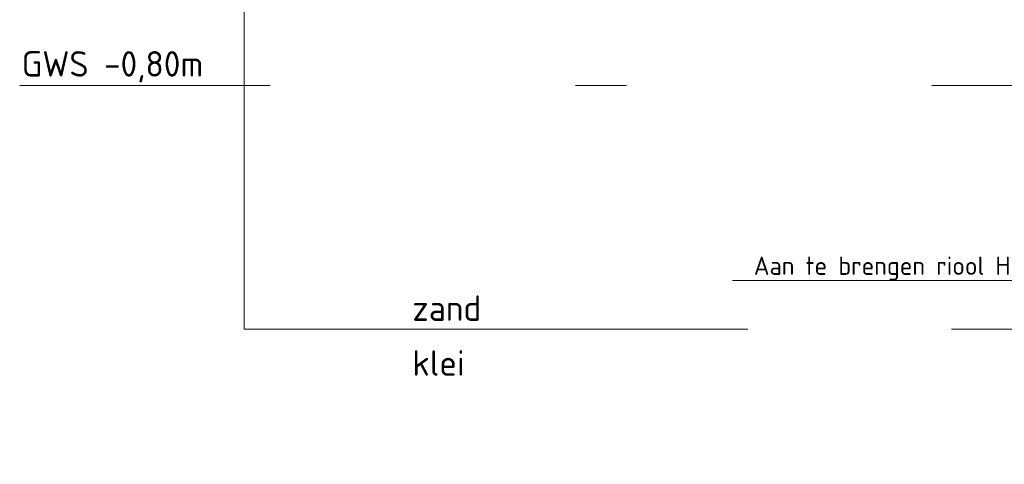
# Model space of a CAD drawing. Header units: metres. Extents: x 92403 to 95147, y 464428 to 465602.
# Tile 38 of 256: x 92430.27 to 92435.1, y 465043.47 to 465045.65. Entities that reach past the tile are written whole.
import ezdxf
from ezdxf import colors
from ezdxf.entities.mleader import LeaderData, LeaderLine
from ezdxf.math import Vec2, Vec3

# ---------------------------------------------------------------- set-up
doc = ezdxf.new("R2010")
doc.units = ezdxf.units.M
for name, pattern in [('AL-NAP_LIJN', [15.25, 12, -1.5, 0.25, -1.5]), ('XX-AFBREEK', [7, 4, -1, 1, -1]), ('XX-PROJECTGRENS', [18, 12, -3, 0, -3])]:
    doc.linetypes.add(name, pattern=pattern)
doc.layers.get('0').update_dxf_attribs({"linetype": 'CONTINUOUS'})
for name, color, linetype, lineweight in [('B-WE-GW-GROND-T25', 7, 'CONTINUOUS', 25), ('B-XX-AL-DETAIL1-T25', 7, 'CONTINUOUS', 25), ('X-XX-AL-AFBREEKLIJN-G', 7, 'XX-AFBREEK', 18), ('X-XX-AL-DETAIL1-T18', 7, 'CONTINUOUS', 18), ('X-XX-AL-NAP-G', 7, 'AL-NAP_LIJN', 18), ('X-XX-AL-RMB - profiel', 7, 'CONTINUOUS', 9)]:
    doc.layers.add(name, color=color, linetype=linetype, lineweight=lineweight)
doc.styles.add('NLCS-ISO-M50-T18', font='NLCS-ISO.ttf', dxfattribs={"height": 0.09})
doc.styles.add('NLCS-ISO-M50-T25', font='NLCS-ISO.ttf', dxfattribs={"height": 0.125})

# ---------------------------------------------------------------- blocks, each defined once
blk = doc.blocks.new('_DotSmall')
at = {"const_width": 0.5}
blk.add_lwpolyline([(-0.0625, 0, 1), (0.0625, 0, 1)], format="xyb", close=True, dxfattribs=at)

msp = doc.modelspace()

# ---------------------------------------------------------------- linework, layer by layer
at = {"layer": 'X-XX-AL-AFBREEKLIJN-G', "color": 251, "flags": 128}
msp.add_lwpolyline([(92447.843722, 465044.132679), (92431.368658, 465044.132679)], dxfattribs=at)
at = {"layer": 'X-XX-AL-NAP-G', "color": 142, "flags": 128}
msp.add_lwpolyline([(92446.746868, 465045.329679), (92430.266985, 465045.329679)], dxfattribs=at)
at = {"layer": 'X-XX-AL-RMB - profiel', "color": 150, "linetype": 'XX-PROJECTGRENS', "true_color": 0x0078f0, "flags": 128}
msp.add_lwpolyline([(92431.368658, 465044.132679), (92431.368658, 465049.800013)], dxfattribs=at)

# ---------------------------------------------------------------- texts
at = {"layer": 'B-WE-GW-GROND-T25', "char_height": 0.125, "attachment_point": 1, "style": 'NLCS-ISO-M50-T25'}
for s, insert in [('zand', (92432.195232, 465044.298245)), ('klei', (92432.195232, 465044.029151))]:
    msp.add_mtext_dynamic_manual_height_columns(s, width=0.93506957, gutter_width=0.9, heights=[0], dxfattribs=dict(at, insert=insert))
at = {"layer": 'B-XX-AL-DETAIL1-T25', "insert": (92430.276949, 465045.497737), "char_height": 0.125, "attachment_point": 1, "style": 'NLCS-ISO-M50-T25'}
msp.add_mtext_dynamic_manual_height_columns('GWS -0,80m', width=1.05733823, gutter_width=6.25, heights=[0], dxfattribs=at)

# ---------------------------------------------------------------- leaders
at = {"layer": 'X-XX-AL-DETAIL1-T18'}
ml = msp.add_multileader_mtext('Standard', dxfattribs=at)
ml.set_content('{\\C256;Aan te brengen riool HWA beton %%C600mm}', color=10, style='NLCS-ISO-M50-T18')
ml.set_leader_properties(color=256, lineweight=-1)
ml.set_arrow_properties(name='DOTSMALL')
ml.build(insert=Vec2(0, 0))
ml.multileader.update_dxf_attribs({"text_left_attachment_type": 5, "text_right_attachment_type": 5, "dogleg_length": 0.09, "arrow_head_size": 0.2})
ctx = ml.context
ctx.base_point, ctx.char_height, ctx.arrow_head_size, ctx.landing_gap_size, ctx.plane_origin = Vec3(92433.827256, 465044.372008), 0.09, 0.2, 0.045, Vec3(92437.496311, 465045.279906)
ctx.left_attachment, ctx.right_attachment = 5, 5
notes = []
notes.append((ctx, [(0, (1, 1, 0), (92436.302256, 465044.372008), (-1, 0), 0.09, [(0, [(92437.634228, 465044.369679)], 0, [])])]))
ctx.mtext.insert, ctx.mtext.flow_direction = Vec3(92433.872256, 465044.489008), 5
for ctx, leaders in notes:
    for number, flags, end, landing, length, lines in leaders:
        leader = LeaderData()
        leader.index, (leader.has_last_leader_line, leader.has_dogleg_vector, leader.attachment_direction) = number, flags
        leader.last_leader_point, leader.dogleg_vector, leader.dogleg_length = Vec3(end), Vec3(landing), length
        for number, points, colour, breaks in lines:
            line = LeaderLine()
            line.index, line.vertices, line.color, line.breaks = number, Vec3.list(points), colors.encode_raw_color(colour), breaks
            leader.lines.append(line)
        ctx.leaders.append(leader)

doc.saveas('drawing.dxf')
